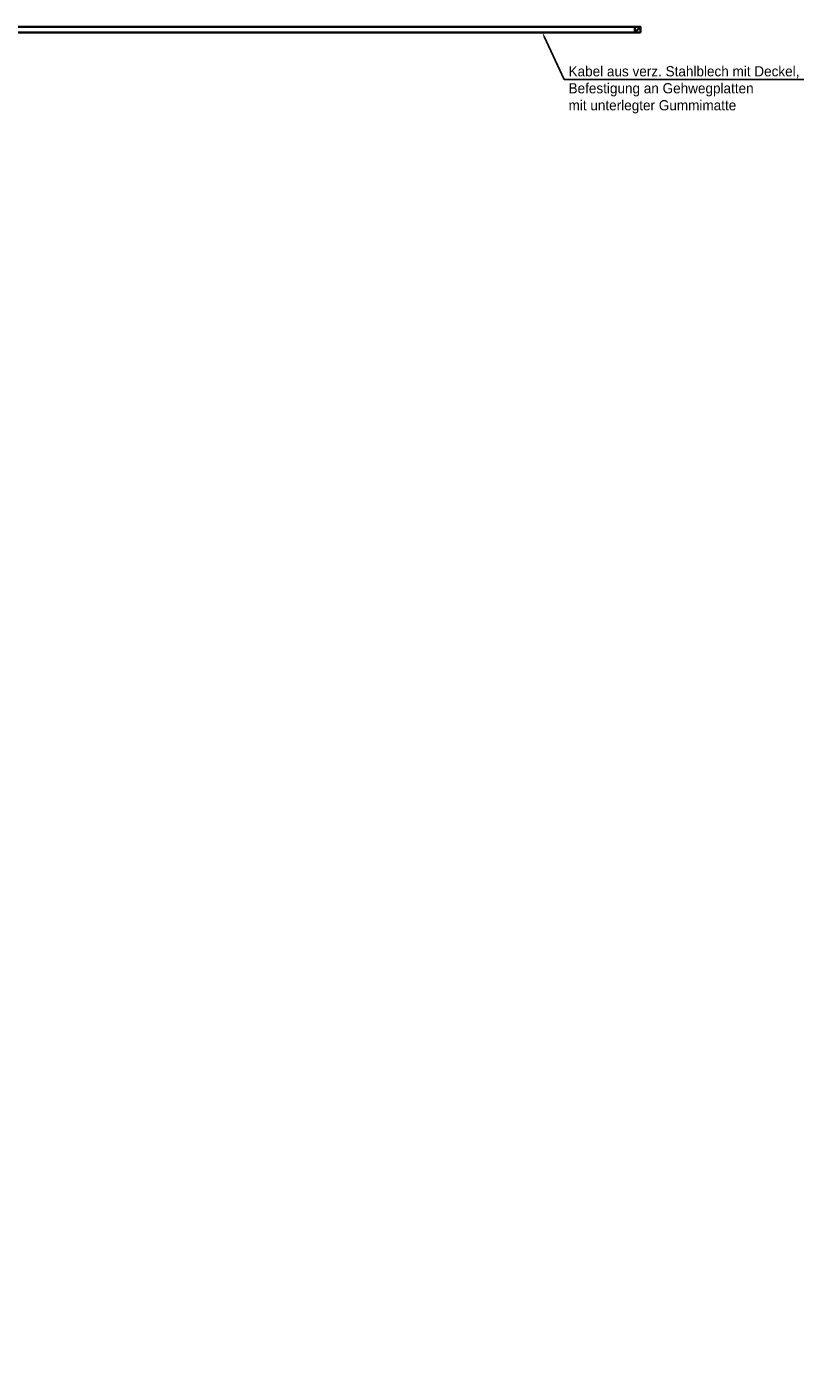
# Model space of a CAD drawing. Header units: millimetres. Extents: x -5775 to 72913, y -36825 to 83180.
# Tile 48 of 48: x 59034 to 72913, y 59467 to 83180. Entities that reach past the tile are written whole.
import ezdxf
from ezdxf import colors
from ezdxf.entities.mleader import LeaderData, LeaderLine
from ezdxf.math import Vec2, Vec3

# ---------------------------------------------------------------- set-up
doc = ezdxf.new("R2010")
doc.units = ezdxf.units.MM
doc.header["$LTSCALE"] = 0.3
doc.layers.add('PI_TGTR_Trassen-100', color=6, linetype='Continuous', lineweight=35)
doc.layers.add('PI_TGTRT_Trassen-Text', color=43, linetype='Continuous', lineweight=25)
doc.styles.add('Arial', font='arial.ttf', dxfattribs={"width": 0.95, "height": 1.8})

msp = doc.modelspace()

# ---------------------------------------------------------------- linework, layer by layer
at = {"layer": 'PI_TGTR_Trassen-100'}
msp.add_line((69766, 83078), (69867, 83178), dxfattribs=at)
msp.add_lwpolyline([(50113, 66546), (50113, 83080), (69767, 83080), (69767, 83180), (50013, 83180), (50013, 66518), (54180, 59634), (53459, 58913), (65643, 46736), (65714, 46807), (53601, 58913), (54306, 59618), (50113, 66546)], dxfattribs=at)
msp.add_lwpolyline([(69867, 83078), (69766, 83078), (69766, 83178), (69867, 83178)], close=True, dxfattribs=at)

# ---------------------------------------------------------------- leaders
at = {"layer": 'PI_TGTRT_Trassen-Text'}
ml = msp.add_multileader_mtext('Standard', dxfattribs=at)
ml.set_content('Kabel aus verz. Stahlblech mit Deckel,\\PBefestigung an Gehwegplatten\\Pmit unterlegter Gummimatte', color=256, style='Arial')
ml.set_leader_properties(color=256, linetype='ByLayer', lineweight=-1)
ml.build(insert=Vec2(0, 0))
ml.multileader.update_dxf_attribs({"text_left_attachment_type": 6, "text_right_attachment_type": 6, "dogleg_length": 0.5, "arrow_head_size": 75, "scale": 50})
ctx = ml.context
ctx.base_point, ctx.scale, ctx.char_height, ctx.arrow_head_size, ctx.landing_gap_size, ctx.plane_origin = Vec3(68546, 82252), 50, 180, 75, 50, Vec3(68132, 83080)
ctx.left_attachment, ctx.right_attachment = 6, 6
notes = []
notes.append((ctx, [(0, (1, 1, 0), (68521, 82252), (1, 0), 25, [(0, [(68132, 83080)], 0, [])])]))
ctx.mtext.insert, ctx.mtext.flow_direction = Vec3(68596, 82485), 5
for ctx, leaders in notes:
    for number, flags, end, landing, length, lines in leaders:
        leader = LeaderData()
        leader.index, (leader.has_last_leader_line, leader.has_dogleg_vector, leader.attachment_direction) = number, flags
        leader.last_leader_point, leader.dogleg_vector, leader.dogleg_length = Vec3(end), Vec3(landing), length
        for number, points, colour, breaks in lines:
            line = LeaderLine()
            line.index, line.vertices, line.color, line.breaks = number, Vec3.list(points), colors.encode_raw_color(colour), breaks
            leader.lines.append(line)
        ctx.leaders.append(leader)

doc.saveas('drawing.dxf')
